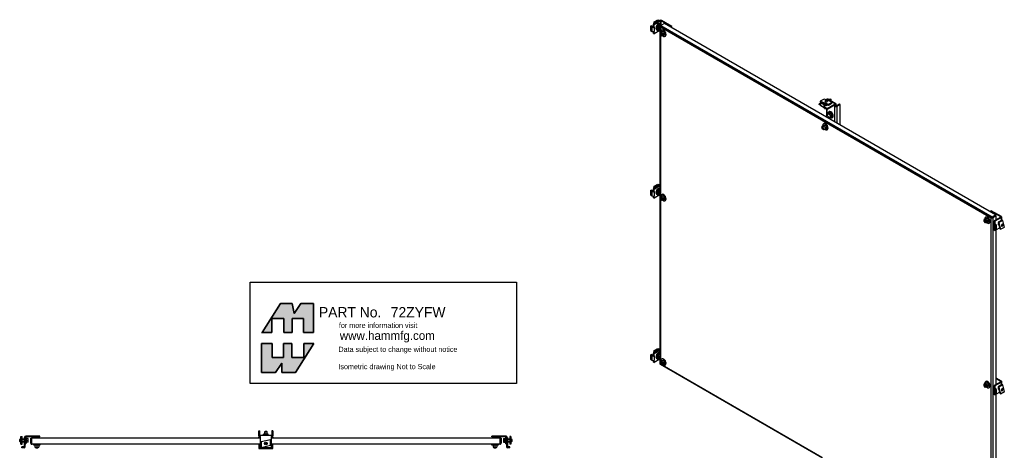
# Model space of a CAD drawing. Header units: inches. Extents: x -139 to 110, y -81 to 76.
# Tile 4 of 4: x -33 to 110, y 14 to 76. Entities that reach past the tile are written whole.
import ezdxf
from ezdxf.enums import TextEntityAlignment as Align
from ezdxf.lldxf.tags import DXFTag

# ---------------------------------------------------------------- set-up
doc = ezdxf.new("R2010")
doc.units = ezdxf.units.IN
doc.header["$MEASUREMENT"] = 0
for name, color, linetype in [('COM42544', 7, 'CONTINUOUS'), ('COM42997', 7, 'CONTINUOUS'), ('COM43339', 7, 'CONTINUOUS'), ('COM43340', 7, 'CONTINUOUS'), ('COM43342', 7, 'CONTINUOUS'), ('DEFAULT', 7, 'CONTINUOUS'), ('NTS166105', 7, 'CONTINUOUS'), ('NTS16640', 7, 'CONTINUOUS'), ('NTS16700', 7, 'CONTINUOUS'), ('SCC181305', 7, 'CONTINUOUS'), ('STD26094', 7, 'CONTINUOUS'), ('WAF25059', 7, 'CONTINUOUS'), ('WAL25163', 7, 'CONTINUOUS')]:
    doc.layers.add(name, color=color, linetype=linetype)
doc.styles.add('SEACAD_ARIAL_TTF', font='txt')
tags = doc.linetypes.add('HIDDEN2', pattern=[0.1875, 0.125, -0.0625]).pattern_tags.tags
tags[6:7] = [DXFTag(74, 4), DXFTag(75, 0), DXFTag(340, '0'), DXFTag(46, 0.0), DXFTag(50, 0.0), DXFTag(44, 0.0), DXFTag(45, 0.0)]
tags[4:5] = [DXFTag(74, 4), DXFTag(75, 0), DXFTag(340, '0'), DXFTag(46, 0.0), DXFTag(50, 0.0), DXFTag(44, 0.0), DXFTag(45, 0.0)]

# ---------------------------------------------------------------- blocks, each defined once
blk = doc.blocks.new('SEANNOT_GROUP')
at = {"layer": 'DEFAULT', "color": 1, "linetype": 'Continuous', "style": 'SEACAD_ARIAL_TTF'}
blk.add_text('72ZYFW', height=1.5, dxfattribs=at).set_placement((20.98, 34.82), align=Align.TOP_LEFT)

msp = doc.modelspace()

# ---------------------------------------------------------------- hatches: boundary and pattern name
at = {"layer": 'DEFAULT', "linetype": 'Continuous'}
for points in [[(6.73, 35.32), (5.04, 35.32), (2.37, 31.17), (3.8, 31.17), (3.8, 33.16), (5.51, 33.16), (5.51, 31.17), (6.71, 31.17), (6.71, 33.16), (8.36, 33.16), (8.36, 31.17), (9.79, 31.17), (9.79, 35.32), (7.97, 35.32), (7.03, 33.89)], [(5.47, 27.55), (3.82, 27.55), (3.82, 29.54), (2.3, 29.54), (2.3, 25.38), (4.31, 25.38), (5.21, 26.73), (5.21, 25.38), (7.22, 25.38), (9.84, 29.54), (8.4, 29.54), (8.4, 27.55), (6.67, 27.55), (6.67, 29.54), (5.47, 29.54)]]:
    msp.add_hatch(color=7, dxfattribs=at).paths.add_polyline_path(points)

# ---------------------------------------------------------------- linework, layer by layer
at = {"layer": 'COM42544', "color": 7, "linetype": 'Continuous'}
for p, q in [((58.56, 75.45), (58.65, 75.51)), ((58.87, 75.38), (58.65, 75.51)), ((58.96, 75.73), (59.89, 76.27)), ((58.96, 75.73), (59.05, 75.68)), ((58.96, 75.38), (58.96, 75.73)), ((59.05, 75.68), (59.98, 76.22)), ((59.05, 75.33), (59.05, 75.68)), ((59.98, 76.22), (59.98, 75.78)), ((61.52, 75.38), (60.06, 76.22)), ((60.06, 75.68), (60.06, 76.22)), ((61.61, 75.43), (60.15, 76.27)), ((58.78, 75.33), (58.56, 75.45)), ((58.56, 75.45), (58.56, 74.84)), ((58.56, 74.84), (58.78, 74.71)), ((58.78, 74.71), (58.78, 75.33)), ((58.96, 75.38), (59.05, 75.33)), ((58.96, 74.41), (58.96, 74.68)), ((58.96, 74.41), (59.05, 74.36)), ((59.05, 75.33), (59.05, 74.71)), ((59.91, 74.85), (59.05, 74.36)), ((59.05, 74.36), (59.05, 74.71)), ((61.52, 75.38), (61.61, 75.43)), ((61.52, 75.27), (61.52, 75.38)), ((61.61, 75.22), (61.61, 75.43)), ((58.56, 51.67), (58.65, 51.72)), ((58.78, 51.54), (58.56, 51.67)), ((58.56, 51.67), (58.56, 51.06)), ((58.87, 51.59), (58.65, 51.72)), ((58.78, 50.93), (58.78, 51.54)), ((58.96, 51.95), (59.89, 52.49)), ((58.96, 51.95), (59.05, 51.9)), ((58.96, 51.59), (58.96, 51.95)), ((58.96, 51.59), (59.05, 51.54)), ((59.05, 51.9), (59.91, 52.39)), ((59.05, 51.54), (59.05, 51.9)), ((59.05, 51.54), (59.05, 50.93)), ((58.56, 51.06), (58.78, 50.93)), ((58.96, 50.62), (58.96, 50.9)), ((58.96, 50.62), (59.05, 50.57)), ((59.91, 51.07), (59.05, 50.57)), ((59.05, 50.57), (59.05, 50.93)), ((107.72, 48.71), (107.81, 48.76)), ((107.72, 48.71), (107.72, 48.6)), ((109.18, 47.86), (107.72, 48.71)), ((109.27, 47.91), (107.81, 48.76)), ((109.18, 47.81), (108.25, 47.28)), ((108.25, 47.28), (108.25, 46.92)), ((108.34, 47.23), (108.25, 47.28)), ((109.27, 47.76), (108.34, 47.23)), ((108.34, 47.23), (108.34, 46.87)), ((109.18, 47.86), (109.18, 47.81)), ((109.27, 47.36), (109.27, 47.76)), ((109.32, 47.39), (109.32, 47.84)), ((108.19, 46.84), (108.19, 46.23)), ((108.34, 46.87), (108.25, 46.92)), ((108.47, 46.64), (108.25, 46.77)), ((108.25, 46.77), (108.25, 46.16)), ((108.25, 46.16), (108.25, 45.95)), ((108.25, 46.16), (108.47, 46.03)), ((108.34, 45.9), (108.25, 45.95)), ((108.34, 46.82), (108.34, 46.87)), ((108.56, 46.69), (108.34, 46.82)), ((108.34, 45.9), (109.01, 46.29)), ((108.34, 46.1), (108.34, 45.9)), ((108.47, 46.64), (108.56, 46.69)), ((108.47, 46.03), (108.47, 46.64)), ((108.47, 46.03), (108.56, 46.08)), ((108.56, 46.08), (108.56, 46.69)), ((58.96, 28.16), (59.89, 28.7)), ((59.05, 28.11), (59.91, 28.61)), ((58.56, 27.89), (58.65, 27.94)), ((58.78, 27.76), (58.56, 27.89)), ((58.56, 27.89), (58.56, 27.27)), ((58.56, 27.27), (58.78, 27.14)), ((58.87, 27.81), (58.65, 27.94)), ((58.78, 27.14), (58.78, 27.76)), ((58.96, 28.16), (59.05, 28.11)), ((58.96, 27.81), (58.96, 28.16)), ((58.96, 27.81), (59.05, 27.76)), ((58.96, 26.84), (58.96, 27.12)), ((59.05, 27.76), (59.05, 28.11)), ((59.05, 27.76), (59.05, 27.14)), ((59.91, 27.28), (59.05, 26.79)), ((59.05, 26.79), (59.05, 27.14)), ((58.96, 26.84), (59.05, 26.79)), ((109.27, 24.13), (108.53, 24.56)), ((109.18, 24.08), (108.53, 24.45)), ((108.19, 23.06), (108.19, 22.45)), ((109.18, 24.03), (108.25, 23.49)), ((108.25, 23.49), (108.25, 23.13)), ((108.34, 23.44), (108.25, 23.49)), ((108.34, 23.08), (108.25, 23.13)), ((108.47, 22.86), (108.25, 22.98)), ((108.25, 22.98), (108.25, 22.37)), ((109.27, 23.98), (108.34, 23.44)), ((108.34, 23.44), (108.34, 23.08)), ((108.34, 23.03), (108.34, 23.08)), ((108.56, 22.91), (108.34, 23.03)), ((108.47, 22.86), (108.56, 22.91)), ((108.47, 22.24), (108.47, 22.86)), ((108.56, 22.29), (108.56, 22.91)), ((109.18, 24.08), (109.18, 24.03)), ((109.27, 23.57), (109.27, 23.98)), ((109.32, 23.61), (109.32, 24.05)), ((108.25, 22.37), (108.25, 22.16)), ((108.25, 22.37), (108.47, 22.24)), ((108.34, 22.11), (108.25, 22.16)), ((108.34, 22.11), (109.01, 22.5)), ((108.34, 22.32), (108.34, 22.11)), ((108.47, 22.24), (108.56, 22.29)), ((-31.99, 14.66), (-31.99, 15.97)), ((-31.87, 14.66), (-31.87, 15.97)), ((-29.74, 16.16), (-31.81, 16.16)), ((-29.74, 16.03), (-31.81, 16.03)), ((-29.74, 16.03), (-29.74, 16.16)), ((35.59, 16.03), (35.59, 16.16)), ((37.65, 16.16), (35.59, 16.16)), ((37.65, 16.03), (35.59, 16.03)), ((37.71, 15.97), (37.71, 14.66)), ((37.84, 15.97), (37.84, 14.66)), ((-32.05, 14.6), (-32.37, 14.6)), ((-32.37, 14.47), (-32.37, 14.6)), ((-32.05, 14.47), (-32.37, 14.47)), ((-31.99, 14.66), (-31.87, 14.66)), ((37.84, 14.66), (37.71, 14.66)), ((38.21, 14.6), (37.9, 14.6)), ((38.21, 14.47), (37.9, 14.47)), ((38.21, 14.47), (38.21, 14.6))]:
    msp.add_line(p, q, dxfattribs=at)
for centre, radius, start, end in [((-31.81, 15.97), 0.185, 90, 180), ((-31.81, 15.97), 0.06, 90, 180), ((37.65, 15.97), 0.185, 0, 90), ((37.65, 15.97), 0.06, 0, 90), ((-32.05, 14.66), 0.185, 270, 0), ((-32.05, 14.66), 0.06, 270, 0), ((37.9, 14.66), 0.185, 180, 270), ((37.9, 14.66), 0.06, 180, 270)]:
    msp.add_arc(centre, radius, start, end, dxfattribs=at)
for centre, major_axis, start_param, end_param in [((60.02, 76.2), (0.185, 0), 0.785398, 2.356194), ((60.02, 76.2), (0.06, 0), 0.785398, 2.356194), ((58.92, 75.4), (-0.185, 0), 0.785398, 2.356194), ((58.92, 74.79), (0.185, 0), 3.926991, 5.497787), ((58.92, 75.4), (-0.06, 0), 0.785398, 2.356194), ((58.92, 51.62), (-0.185, 0), 0.785398, 2.356194), ((58.92, 51.62), (-0.06, 0), 0.785398, 2.356194), ((60.02, 52.41), (0.185, 0), -4.041602, -3.926991), ((58.92, 51), (0.185, 0), 3.926991, 5.497787), ((109.14, 47.84), (-0.06, 0), 2.356194, 3.926991), ((109.14, 47.84), (-0.185, 0), 2.356194, 3.926991), ((108.38, 46.84), (0.185, 0), 2.356194, 3.926991), ((108.38, 46.23), (0.185, 0), 3.141593, 3.926991), ((108.38, 46.84), (0.06, 0), 2.356194, 3.926991), ((108.96, 46.92), (0.109, 0.189), 1.585462, 3.600285), ((108.87, 46.97), (-0.109, -0.189), 0.415952, 0.5411), ((60.02, 28.63), (0.185, 0), -4.041602, -3.926991), ((58.92, 27.83), (-0.185, 0), 0.785398, 2.356194), ((58.92, 27.22), (0.185, 0), 3.926991, 5.497787), ((58.92, 27.83), (-0.06, 0), 0.785398, 2.356194), ((108.38, 23.06), (0.185, 0), 2.356194, 3.926991), ((108.38, 23.06), (0.06, 0), 2.356194, 3.926991), ((108.96, 23.14), (0.109, 0.189), 1.585462, 3.600285), ((108.87, 23.19), (-0.109, -0.189), 0.415952, 0.5411), ((109.14, 24.05), (-0.06, 0), 2.356194, 3.926991), ((109.14, 24.05), (-0.185, 0), 2.356194, 3.926991), ((108.38, 22.45), (0.185, 0), 3.141593, 3.926991)]:
    msp.add_ellipse(centre, major_axis=major_axis, ratio=0.57735, start_param=start_param, end_param=end_param, dxfattribs=at)
at = {"layer": 'COM42997', "color": 7, "linetype": 'Continuous'}
for p, q in [((59.96, 75.5), (60.05, 75.56)), ((60.54, 75.84), (60.05, 75.56)), ((60.05, 75.56), (107.95, 47.9)), ((108.44, 48.18), (60.54, 75.84)), ((59.91, 75.43), (59.91, 26.64)), ((59.94, 75.42), (59.91, 75.41)), ((59.96, 75.31), (59.96, 75.3)), ((59.96, 75.3), (59.96, 75.31)), ((59.96, 75.3), (59.96, 74.54)), ((107.78, 47.69), (59.96, 75.3)), ((59.96, 75.3), (59.96, 75.3)), ((59.96, 75.3), (59.96, 75.3)), ((59.96, 75.3), (59.96, 75.3)), ((59.96, 74.28), (59.96, 50.75)), ((59.96, 50.5), (59.96, 26.97)), ((107.78, 47.69), (107.9, 47.76)), ((107.83, 47.72), (107.78, 47.7)), ((107.78, -0.99), (107.78, 47.69)), ((107.78, 47.69), (107.78, 47.69)), ((107.78, 47.7), (107.78, 47.69)), ((107.78, 47.7), (107.78, 47.7)), ((107.78, 47.69), (107.78, 47.69)), ((107.9, 47.76), (107.85, 47.77)), ((107.9, 47.76), (107.86, 47.74)), ((107.9, 47.76), (107.88, 47.71)), ((107.95, 47.79), (107.9, 47.76)), ((107.9, 47.76), (107.95, 47.79)), ((107.95, 47.9), (108.44, 48.18)), ((107.95, 47.79), (108.44, 48.08)), ((108.44, 48.08), (107.95, 47.79)), ((107.95, 47.79), (107.95, 47.79)), ((107.95, 47.79), (107.95, 47.79)), ((107.95, 47.79), (107.95, 47.79)), ((107.95, 47.79), (107.95, 47.79)), ((108.53, 48.03), (108.04, 47.74)), ((108.04, 47.74), (108.04, -1.04)), ((108.44, 48.18), (108.44, 48.08)), ((108.53, 48.03), (108.44, 48.08)), ((108.53, 47.44), (108.53, 48.03)), ((108.53, 23.65), (108.53, 46.01)), ((59.96, 26.71), (59.96, 26.62)), ((59.96, 26.62), (60.1, 26.54)), ((59.96, 26.62), (59.96, 26.62)), ((59.96, 26.62), (59.96, 26.62)), ((59.96, 26.62), (59.96, 26.62)), ((59.96, 26.62), (59.96, 26.62)), ((59.96, 26.56), (83.39, 13.02)), ((60.2, 26.48), (83.33, 13.12)), ((108.53, -0.13), (108.53, 22.23)), ((-31.08, 15.85), (-30.95, 15.85)), ((-31.08, 15.16), (-31.08, 15.85)), ((2.11, 15.85), (-30.95, 15.85)), ((-30.95, 15.16), (-30.95, 15.85)), ((-30.95, 15.85), (-30.95, 15.16)), ((36.8, 15.85), (3.74, 15.85)), ((36.8, 15.16), (36.8, 15.85)), ((36.92, 15.85), (36.8, 15.85)), ((36.8, 15.85), (36.8, 15.16)), ((36.92, 15.85), (36.92, 15.16)), ((-30.95, 15.08), (-31, 15.01)), ((-30.95, 15.16), (-30.95, 15.16)), ((-30.95, 15.16), (-30.95, 15.08)), ((-30.95, 15.16), (-30.95, 15.01)), ((2.11, 14.97), (-30.89, 14.97)), ((-30.89, 14.97), (-30.89, 14.97)), ((-30.89, 14.97), (-30.89, 14.97)), ((-30.89, 14.97), (-30.89, 14.97)), ((36.74, 14.97), (3.74, 14.97)), ((36.74, 14.97), (36.74, 14.97)), ((36.74, 14.97), (36.74, 14.97)), ((36.8, 15.16), (36.8, 15.16)), ((36.8, 15.16), (36.8, 15.01)), ((36.8, 15.08), (36.8, 15.16)), ((36.8, 15.08), (36.85, 15.01))]:
    msp.add_line(p, q, dxfattribs=at)
for centre, radius, start, end in [((60.12, 75.45), 0.221, 189.9499, 221.3468), ((60.28, 75.41), 0.334, 176.5025, 198.7176), ((108.07, 47.51), 0.345, 130.8459, 148.1547), ((107.77, 48.04), 0.345, 271.8453, 289.1541), ((-30.89, 15.16), 0.185, 180, 233.8607), ((-30.89, 15.16), 0.185, 233.8607, 269.879), ((-30.89, 15.16), 0.06, 180, 182.9357), ((-30.89, 15.16), 0.185, 269.9411, 270), ((36.74, 15.16), 0.185, 270.121, 306.1393), ((36.74, 15.16), 0.185, 270, 270.0589), ((36.74, 15.16), 0.06, 357.0643, 0), ((36.74, 15.16), 0.185, 306.1393, 0)]:
    msp.add_arc(centre, radius, start, end, dxfattribs=at)
for centre, major_axis, start_param, end_param in [((60.09, 75.43), (0.185, 0), 2.356194, 3.296241), ((60.05, 75.4), (0.092, 0.16), 0.785398, 1.725444), ((107.95, 47.75), (0.092, 0.16), 0.785398, 1.725444), ((107.91, 47.82), (0.185, 0), 4.557741, 5.497787), ((60.09, 26.64), (0.185, 0), 3.141593, 3.296241), ((60.05, 26.72), (0.093, 0.16), 2.986945, 3.141593)]:
    msp.add_ellipse(centre, major_axis=major_axis, ratio=0.57735, start_param=start_param, end_param=end_param, dxfattribs=at)
for points in [[(59.91, 26.63), (59.91, 26.62), (59.92, 26.62), (59.93, 26.62), (59.93, 26.62), (59.95, 26.62), (59.95, 26.62), (59.96, 26.62)], [(59.94, 26.57), (59.94, 26.57), (59.94, 26.58), (59.95, 26.59), (59.95, 26.6), (59.95, 26.61), (59.96, 26.61), (59.96, 26.62)], [(-30.95, 15.01), (-30.94, 15), (-30.93, 14.99), (-30.92, 14.98), (-30.91, 14.98), (-30.9, 14.97), (-30.9, 14.97), (-30.89, 14.97)], [(36.8, 15.01), (36.79, 15), (36.78, 14.99), (36.76, 14.98), (36.76, 14.98), (36.75, 14.97), (36.74, 14.97), (36.74, 14.97)]]:
    msp.add_open_spline(points, degree=3, knots=[0, 0, 0, 0, 0.5, 0.5, 0.75, 0.75, 1, 1, 1, 1], dxfattribs=at)
at = {"layer": 'COM43339', "color": 7, "linetype": 'Continuous'}
for p, q in [((1.92, 15.85), (1.92, 16.03)), ((1.92, 16.03), (2.11, 16.03)), ((1.92, 15.85), (1.92, 15.85)), ((3.74, 16.03), (3.92, 16.03)), ((3.92, 16.03), (3.92, 15.85)), ((3.92, 15.85), (3.92, 15.85)), ((1.92, 14.97), (1.92, 14.35)), ((1.92, 14.35), (2.55, 14.35)), ((3.3, 14.35), (3.92, 14.35)), ((3.92, 14.35), (3.92, 14.97))]:
    msp.add_line(p, q, dxfattribs=at)
at = {"layer": 'COM43340', "color": 7, "linetype": 'Continuous'}
for p, q in [((83.14, 64.33), (82.93, 64.21)), ((82.93, 64.11), (82.93, 64.21)), ((83.14, 64.09), (82.93, 64.21)), ((83.15, 63.98), (82.93, 64.11)), ((83.14, 64.38), (83.23, 64.43)), ((83.67, 64.07), (83.14, 64.38)), ((83.14, 64.38), (83.14, 64.02)), ((83.76, 64.13), (83.23, 64.43)), ((83.67, 64.07), (83.76, 64.13)), ((83.67, 63.72), (83.67, 64.07)), ((83.76, 63.77), (83.76, 64.13)), ((84.09, 64.88), (83.94, 64.79)), ((84.08, 63.54), (85.24, 64.22)), ((84.08, 63.44), (85.24, 64.11)), ((84.71, 64.52), (84.09, 64.88)), ((85.33, 64.22), (84.19, 64.89)), ((85.24, 64.22), (84.81, 64.47)), ((85.24, 64.11), (85.28, 64.09)), ((85.28, 63.91), (85.28, 64.09)), ((85.37, 63.91), (85.37, 64.14)), ((83.14, 64.02), (83.67, 63.72)), ((83.18, 63.94), (83.71, 63.63)), ((83.8, 63.74), (83.76, 63.77)), ((83.8, 63.74), (83.77, 63.72)), ((83.77, 63.62), (83.77, 63.72)), ((84.08, 63.54), (83.77, 63.72)), ((84.08, 63.44), (83.77, 63.62)), ((83.8, 63.74), (83.8, 63.74)), ((83.8, 63.74), (83.8, 63.74)), ((84.08, 63.44), (84.08, 63.54)), ((2.11, 16.28), (3.74, 16.28)), ((2.11, 16.1), (2.11, 16.28)), ((2.11, 16.1), (2.11, 14.46)), ((3.74, 16.28), (3.74, 16.1)), ((3.74, 14.46), (3.74, 16.1)), ((2.55, 14.46), (2.11, 14.46)), ((2.55, 14.5), (2.55, 14.5)), ((2.55, 14.5), (2.55, 14.46)), ((2.55, 14.5), (2.55, 14.44)), ((3.3, 14.44), (2.55, 14.44)), ((2.55, 14.32), (2.55, 14.44)), ((3.3, 14.32), (2.55, 14.32)), ((3.3, 14.5), (3.3, 14.46)), ((3.3, 14.5), (3.3, 14.5)), ((3.3, 14.44), (3.3, 14.5)), ((3.74, 14.46), (3.3, 14.46)), ((3.3, 14.32), (3.3, 14.44))]:
    msp.add_line(p, q, dxfattribs=at)
for centre, major_axis, start_param, end_param in [((83.95, 64.13), (0.218, 0), 2.6024, 3.052999), ((83.95, 64.13), (0.218, 0), 3.677234, 5.952712), ((84.09, 64.73), (-0.092, -0.16), 3.141593, 3.926991), ((83.95, 64.03), (0.219, 0), 0.416458, 0.53851), ((85.24, 64.06), (-0.092, -0.16), 2.356194, 3.926991), ((85.24, 64.06), (-0.03, -0.052), 2.356194, 3.926991), ((83.27, 64.1), (0.092, 0.16), 2.356194, 3.141593), ((83.8, 63.79), (0.092, 0.16), 2.356194, 3.681721), ((83.8, 63.79), (0.03, 0.052), 2.356194, 3.926991)]:
    msp.add_ellipse(centre, major_axis=major_axis, ratio=0.57735, start_param=start_param, end_param=end_param, dxfattribs=at)
at = {"layer": 'COM43342', "color": 7, "linetype": 'Continuous'}
for p, q in [((84.3, 64.82), (84.53, 64.95)), ((84.39, 64.77), (84.62, 64.9)), ((84.53, 64.95), (84.62, 64.9)), ((84.62, 64.9), (84.62, 64.64)), ((85.86, 64.19), (85.37, 63.91)), ((85.95, 64.14), (85.46, 63.86)), ((85.95, 64.14), (85.86, 64.19)), ((85.95, 61.17), (85.95, 64.14)), ((83.99, 63.49), (83.99, 62.3)), ((84.04, 63.46), (84.04, 62.26)), ((85.2, 63.86), (85, 63.97)), ((85.29, 63.91), (85.09, 64.02)), ((85.2, 61.6), (85.2, 63.86)), ((85.46, 63.86), (85.46, 61.45)), ((1.92, 16.22), (1.92, 16.91)), ((1.92, 16.91), (2.05, 16.91)), ((2.05, 16.22), (2.05, 16.91)), ((2.11, 16.16), (2.11, 16.16)), ((2.11, 16.03), (2.11, 16.03)), ((3.74, 16.16), (3.74, 16.16)), ((3.74, 16.03), (3.74, 16.03)), ((3.8, 16.91), (3.8, 16.22)), ((3.92, 16.91), (3.8, 16.91)), ((3.92, 16.91), (3.92, 16.22))]:
    msp.add_line(p, q, dxfattribs=at)
for centre, radius, start, end in [((2.11, 16.22), 0.185, 180, 270), ((2.11, 16.22), 0.06, 180, 270), ((3.74, 16.22), 0.06, 270, 0), ((3.74, 16.22), 0.185, 270, 0)]:
    msp.add_arc(centre, radius, start, end, dxfattribs=at)
for major_axis in [(0.185, 0), (0.06, 0)]:
    msp.add_ellipse((85.33, 63.93), major_axis=major_axis, ratio=0.57735, start_param=3.926991, end_param=5.497787, dxfattribs=at)
at = {"layer": 'DEFAULT', "color": 7, "linetype": 'Continuous'}
for p, q in [((0.66, 38.42), (39.15, 38.42)), ((0.66, 23.76), (0.66, 38.42)), ((39.15, 38.42), (39.15, 23.76)), ((5.04, 35.32), (2.34, 31.12)), ((6.73, 35.32), (5.04, 35.32)), ((7.03, 33.89), (6.73, 35.32)), ((7.97, 35.32), (7.03, 33.89)), ((9.79, 35.32), (7.97, 35.32)), ((9.79, 31.17), (9.79, 35.32)), ((3.8, 33.16), (5.51, 33.16)), ((3.8, 31.17), (3.8, 33.16)), ((5.51, 33.16), (5.51, 31.17)), ((6.71, 33.16), (8.36, 33.16)), ((6.71, 31.17), (6.71, 33.16)), ((8.36, 33.16), (8.36, 31.17)), ((2.3, 31.17), (3.8, 31.17)), ((5.51, 31.17), (6.71, 31.17)), ((8.36, 31.17), (9.79, 31.17)), ((2.3, 29.54), (3.82, 29.54)), ((2.3, 25.38), (2.3, 29.54)), ((3.82, 29.54), (3.82, 27.55)), ((5.47, 29.54), (6.67, 29.54)), ((5.47, 27.55), (5.47, 29.54)), ((6.67, 29.54), (6.67, 27.55)), ((9.84, 29.54), (7.22, 25.38)), ((8.4, 29.54), (9.84, 29.54)), ((8.4, 27.55), (8.4, 29.54)), ((3.82, 27.55), (5.47, 27.55)), ((6.67, 27.55), (8.4, 27.55)), ((5.21, 26.73), (4.31, 25.38)), ((5.21, 25.38), (5.21, 26.73)), ((4.31, 25.38), (2.3, 25.38)), ((7.22, 25.38), (5.21, 25.38)), ((39.15, 23.76), (0.66, 23.76))]:
    msp.add_line(p, q, dxfattribs=at)
for points in [[(6.73, 35.32), (7.03, 33.89), (7.97, 35.32), (9.79, 35.32), (9.79, 31.17), (8.36, 31.17), (8.36, 33.16), (6.71, 33.16), (6.71, 31.17), (5.51, 31.17), (5.51, 33.16), (3.8, 33.16), (3.8, 31.17), (2.37, 31.17), (5.04, 35.32), (6.73, 35.32)], [(6.73, 35.32), (7.03, 33.89), (7.97, 35.32), (9.79, 35.32), (9.79, 31.17), (8.36, 31.17), (8.36, 33.16), (6.71, 33.16), (6.71, 31.17), (5.51, 31.17), (5.51, 33.16), (3.8, 33.16), (3.8, 31.17), (2.37, 31.17), (5.04, 35.32), (6.73, 35.32)], [(6.73, 35.32), (7.03, 33.89), (7.97, 35.32), (9.79, 35.32), (9.79, 31.17), (8.36, 31.17), (8.36, 33.16), (6.71, 33.16), (6.71, 31.17), (5.51, 31.17), (5.51, 33.16), (3.8, 33.16), (3.8, 31.17), (2.37, 31.17), (5.04, 35.32), (6.73, 35.32)], [(6.73, 35.32), (7.03, 33.89), (7.97, 35.32), (9.79, 35.32), (9.79, 31.17), (8.36, 31.17), (8.36, 33.16), (6.71, 33.16), (6.71, 31.17), (5.51, 31.17), (5.51, 33.16), (3.8, 33.16), (3.8, 31.17), (2.37, 31.17), (5.04, 35.32), (6.73, 35.32)], [(6.73, 35.32), (7.03, 33.89), (7.97, 35.32), (9.79, 35.32), (9.79, 31.17), (8.36, 31.17), (8.36, 33.16), (6.71, 33.16), (6.71, 31.17), (5.51, 31.17), (5.51, 33.16), (3.8, 33.16), (3.8, 31.17), (2.37, 31.17), (5.04, 35.32), (6.73, 35.32)], [(5.47, 27.55), (3.82, 27.55), (3.82, 29.54), (2.3, 29.54), (2.3, 25.38), (4.31, 25.38), (5.21, 26.73), (5.21, 25.38), (7.22, 25.38), (9.84, 29.54), (8.4, 29.54), (8.4, 27.55), (6.67, 27.55), (6.67, 29.54), (5.47, 29.54), (5.47, 27.55)], [(5.47, 27.55), (3.82, 27.55), (3.82, 29.54), (2.3, 29.54), (2.3, 25.38), (4.31, 25.38), (5.21, 26.73), (5.21, 25.38), (7.22, 25.38), (9.84, 29.54), (8.4, 29.54), (8.4, 27.55), (6.67, 27.55), (6.67, 29.54), (5.47, 29.54), (5.47, 27.55)], [(5.47, 27.55), (3.82, 27.55), (3.82, 29.54), (2.3, 29.54), (2.3, 25.38), (4.31, 25.38), (5.21, 26.73), (5.21, 25.38), (7.22, 25.38), (9.84, 29.54), (8.4, 29.54), (8.4, 27.55), (6.67, 27.55), (6.67, 29.54), (5.47, 29.54), (5.47, 27.55)], [(5.47, 27.55), (3.82, 27.55), (3.82, 29.54), (2.3, 29.54), (2.3, 25.38), (4.31, 25.38), (5.21, 26.73), (5.21, 25.38), (7.22, 25.38), (9.84, 29.54), (8.4, 29.54), (8.4, 27.55), (6.67, 27.55), (6.67, 29.54), (5.47, 29.54), (5.47, 27.55)], [(5.47, 27.55), (3.82, 27.55), (3.82, 29.54), (2.3, 29.54), (2.3, 25.38), (4.31, 25.38), (5.21, 26.73), (5.21, 25.38), (7.22, 25.38), (9.84, 29.54), (8.4, 29.54), (8.4, 27.55), (6.67, 27.55), (6.67, 29.54), (5.47, 29.54), (5.47, 27.55)]]:
    msp.add_lwpolyline(points, dxfattribs=at)
for points in [[(6.73, 35.32), (5.04, 35.32), (2.37, 31.17), (3.8, 31.17), (3.8, 33.16), (5.51, 33.16), (5.51, 31.17), (6.71, 31.17), (6.71, 33.16), (8.36, 33.16), (8.36, 31.17), (9.79, 31.17), (9.79, 35.32), (7.97, 35.32), (7.03, 33.89), (6.73, 35.32)], [(5.47, 27.55), (5.47, 29.54), (6.67, 29.54), (6.67, 27.55), (8.4, 27.55), (8.4, 29.54), (9.84, 29.54), (7.22, 25.38), (5.21, 25.38), (5.21, 26.73), (4.31, 25.38), (2.3, 25.38), (2.3, 29.54), (3.82, 29.54), (3.82, 27.55), (5.47, 27.55)]]:
    msp.add_lwpolyline(points, close=True, dxfattribs=at)
at = {"layer": 'NTS166105', "color": 7, "linetype": 'Continuous'}
for p, q in [((60.18, 74.67), (59.96, 74.54)), ((59.96, 74.54), (60.15, 74.56)), ((59.96, 74.28), (59.96, 74.54)), ((60.15, 74.04), (59.96, 74.28)), ((60.38, 74.69), (60.15, 74.56)), ((60.15, 74.56), (60.35, 74.31)), ((60.35, 74.06), (60.15, 74.04)), ((60.18, 74.67), (60.38, 74.69)), ((60.57, 74.44), (60.35, 74.31)), ((60.35, 74.31), (60.35, 74.06)), ((60.57, 74.19), (60.35, 74.06)), ((60.38, 74.69), (60.57, 74.44)), ((60.57, 74.44), (60.57, 74.19)), ((83.61, 61.14), (83.38, 61.01)), ((83.38, 61.01), (83.58, 61.02)), ((83.38, 60.87), (83.38, 61.01)), ((83.57, 60.51), (83.55, 60.54)), ((83.77, 60.53), (83.57, 60.51)), ((83.8, 61.15), (83.58, 61.02)), ((83.58, 61.02), (83.77, 60.78)), ((83.61, 61.14), (83.8, 61.15)), ((84, 60.91), (83.77, 60.78)), ((83.77, 60.78), (83.77, 60.53)), ((84, 60.66), (83.77, 60.53)), ((83.8, 61.15), (84, 60.91)), ((84, 60.91), (84, 60.66)), ((60.18, 50.88), (59.96, 50.75)), ((59.96, 50.75), (60.15, 50.77)), ((59.96, 50.5), (59.96, 50.75)), ((60.15, 50.26), (59.96, 50.5)), ((60.38, 50.9), (60.15, 50.77)), ((60.15, 50.77), (60.35, 50.53)), ((60.35, 50.28), (60.15, 50.26)), ((60.18, 50.88), (60.38, 50.9)), ((60.57, 50.66), (60.35, 50.53)), ((60.35, 50.53), (60.35, 50.28)), ((60.57, 50.41), (60.35, 50.28)), ((60.38, 50.9), (60.57, 50.66)), ((60.57, 50.66), (60.57, 50.41)), ((107.03, 47.62), (106.8, 47.49)), ((106.8, 47.49), (107, 47.51)), ((106.8, 47.24), (106.8, 47.49)), ((107, 46.99), (106.8, 47.24)), ((107.23, 47.64), (107, 47.51)), ((107, 47.51), (107.19, 47.27)), ((107.19, 47.01), (107, 46.99)), ((107.03, 47.62), (107.23, 47.64)), ((107.42, 47.4), (107.19, 47.27)), ((107.19, 47.27), (107.19, 47.01)), ((107.42, 47.14), (107.19, 47.01)), ((107.23, 47.64), (107.42, 47.4)), ((107.42, 47.4), (107.42, 47.14)), ((60.18, 27.1), (59.96, 26.97)), ((60.38, 27.12), (60.15, 26.99)), ((60.18, 27.1), (60.38, 27.12)), ((60.38, 27.12), (60.57, 26.87)), ((59.96, 26.97), (60.15, 26.99)), ((59.96, 26.72), (59.96, 26.97)), ((60.15, 26.47), (59.96, 26.72)), ((60.15, 26.99), (60.35, 26.74)), ((60.35, 26.49), (60.15, 26.47)), ((60.57, 26.87), (60.35, 26.74)), ((60.35, 26.74), (60.35, 26.49)), ((60.57, 26.62), (60.35, 26.49)), ((60.57, 26.87), (60.57, 26.62)), ((107.03, 23.84), (106.8, 23.71)), ((106.8, 23.71), (107, 23.72)), ((106.8, 23.45), (106.8, 23.71)), ((107, 23.21), (106.8, 23.45)), ((107.23, 23.85), (107, 23.72)), ((107, 23.72), (107.19, 23.48)), ((107.19, 23.23), (107, 23.21)), ((107.03, 23.84), (107.23, 23.85)), ((107.42, 23.61), (107.19, 23.48)), ((107.19, 23.48), (107.19, 23.23)), ((107.42, 23.36), (107.19, 23.23)), ((107.23, 23.85), (107.42, 23.61)), ((107.42, 23.61), (107.42, 23.36)), ((-30.48, 14.88), (-30.48, 14.56)), ((-30.48, 14.56), (-30.2, 14.56)), ((-30.2, 14.88), (-30.2, 14.56)), ((-30.2, 14.56), (-29.93, 14.56)), ((-29.93, 14.88), (-29.93, 14.56)), ((35.77, 14.88), (35.77, 14.56)), ((35.77, 14.56), (36.05, 14.56)), ((36.05, 14.88), (36.05, 14.56)), ((36.05, 14.56), (36.32, 14.56)), ((36.32, 14.88), (36.32, 14.56))]:
    msp.add_line(p, q, dxfattribs=at)
at = {"layer": 'NTS16640', "color": 7, "linetype": 'Continuous'}
for p, q in [((3.24, 16.43), (2.6, 16.43)), ((2.6, 16.28), (2.6, 16.43)), ((3.24, 16.28), (3.24, 16.43))]:
    msp.add_line(p, q, dxfattribs=at)
at = {"layer": 'NTS16700', "color": 7, "linetype": 'Continuous'}
for p, q in [((58.93, 75.37), (58.96, 75.5)), ((59.01, 75.76), (59.07, 76.09)), ((59.07, 76.09), (59.61, 76.4)), ((59.07, 76.09), (59.17, 76.03)), ((59.14, 75.84), (59.17, 76.03)), ((59.17, 76.03), (59.72, 76.34)), ((59.19, 75.96), (59.65, 76.23)), ((59.19, 75.95), (59.66, 76.22)), ((59.2, 76.02), (59.19, 75.95)), ((59.68, 76.29), (59.2, 76.02)), ((59.61, 76.4), (59.72, 76.34)), ((59.65, 76.23), (59.66, 76.28)), ((59.65, 76.23), (59.66, 76.22)), ((59.66, 76.22), (59.68, 76.29)), ((59.72, 76.34), (59.68, 76.15)), ((83.63, 64.9), (83.09, 64.59)), ((83.09, 64.59), (84.26, 64.17)), ((83.09, 64.59), (83.09, 64.47)), ((83.09, 64.47), (83.21, 64.42)), ((83.29, 64.39), (84.26, 64.05)), ((84.81, 64.49), (83.63, 64.9)), ((84.26, 64.17), (84.81, 64.49)), ((84.26, 64.05), (84.81, 64.37)), ((84.26, 64.17), (84.26, 64.05)), ((84.81, 64.49), (84.81, 64.37)), ((58.93, 51.58), (58.96, 51.72)), ((59.01, 51.98), (59.07, 52.3)), ((59.07, 52.3), (59.61, 52.62)), ((59.07, 52.3), (59.17, 52.24)), ((59.14, 52.05), (59.17, 52.24)), ((59.17, 52.24), (59.72, 52.56)), ((59.19, 52.18), (59.65, 52.44)), ((59.19, 52.16), (59.66, 52.43)), ((59.2, 52.24), (59.19, 52.16)), ((59.68, 52.51), (59.2, 52.24)), ((59.61, 52.62), (59.72, 52.56)), ((59.65, 52.44), (59.66, 52.5)), ((59.65, 52.44), (59.66, 52.43)), ((59.66, 52.43), (59.68, 52.51)), ((59.72, 52.56), (59.68, 52.37)), ((109.36, 47.41), (108.82, 47.1)), ((108.82, 47.1), (109.05, 46.14)), ((108.92, 47.04), (108.82, 47.1)), ((109.47, 47.35), (108.92, 47.04)), ((108.92, 47.04), (109.15, 46.08)), ((109.47, 47.35), (109.36, 47.41)), ((109.7, 46.39), (109.47, 47.35)), ((109.15, 46.08), (109.05, 46.14)), ((109.15, 46.08), (109.7, 46.39)), ((59.01, 28.19), (59.07, 28.52)), ((59.07, 28.52), (59.61, 28.83)), ((59.07, 28.52), (59.17, 28.46)), ((59.17, 28.46), (59.72, 28.77)), ((59.19, 28.4), (59.65, 28.66)), ((59.19, 28.38), (59.66, 28.65)), ((59.68, 28.72), (59.2, 28.45)), ((59.61, 28.83), (59.72, 28.77)), ((59.65, 28.66), (59.66, 28.71)), ((59.65, 28.66), (59.66, 28.65)), ((59.66, 28.65), (59.68, 28.72)), ((59.72, 28.77), (59.68, 28.58)), ((58.93, 27.8), (58.96, 27.93)), ((59.14, 28.27), (59.17, 28.46)), ((59.2, 28.45), (59.19, 28.38)), ((109.36, 23.63), (108.82, 23.31)), ((108.82, 23.31), (109.05, 22.35)), ((108.92, 23.25), (108.82, 23.31)), ((109.47, 23.57), (108.92, 23.25)), ((108.92, 23.25), (109.15, 22.29)), ((109.47, 23.57), (109.36, 23.63)), ((109.7, 22.61), (109.47, 23.57)), ((109.15, 22.29), (109.05, 22.35)), ((109.15, 22.29), (109.7, 22.61)), ((-32.49, 15.31), (-32.49, 16.08)), ((-32.49, 16.08), (-32.34, 16.08)), ((-32.34, 15.31), (-32.34, 16.08)), ((38.19, 16.08), (38.19, 15.76)), ((38.34, 16.08), (38.19, 16.08)), ((38.19, 15.76), (38.19, 14.99)), ((38.34, 15.76), (38.19, 15.76)), ((38.34, 16.08), (38.34, 15.76)), ((38.34, 15.76), (38.34, 14.99)), ((-32.49, 14.99), (-32.49, 15.31)), ((-32.49, 15.31), (-32.34, 15.31)), ((-32.49, 14.99), (-32.34, 14.99)), ((-32.34, 14.99), (-32.34, 15.31)), ((3.59, 15.63), (2.25, 15.31)), ((2.25, 15.31), (2.25, 14.53)), ((2.25, 14.53), (3.59, 14.86)), ((3.59, 14.86), (3.59, 15.63)), ((38.34, 14.99), (38.19, 14.99))]:
    msp.add_line(p, q, dxfattribs=at)
at = {"layer": 'SCC181305', "color": 7, "linetype": 'Continuous'}
for p, q in [((59.61, 75.32), (59.8, 75.56)), ((59.8, 75.56), (60, 75.54)), ((59.93, 75.48), (59.8, 75.56)), ((60.01, 75.53), (60, 75.54)), ((59.61, 75.06), (59.61, 75.32)), ((59.77, 75.22), (59.61, 75.32)), ((59.77, 74.96), (59.61, 75.06)), ((59.77, 75.22), (59.91, 75.39)), ((59.77, 74.96), (59.77, 75.22)), ((59.91, 74.95), (59.77, 74.96)), ((83.76, 64.23), (83.76, 64.07)), ((83.86, 64.74), (83.82, 64.72)), ((84.08, 64.72), (84.04, 64.74)), ((84.14, 64.07), (84.14, 64.1)), ((83.68, 63.65), (83.72, 63.55)), ((83.72, 63.55), (83.72, 63.62)), ((83.72, 63.55), (83.95, 63.52)), ((84.1, 62.64), (84.21, 62.8)), ((84.21, 62.8), (84.37, 62.89)), ((84.21, 62.8), (84.43, 62.67)), ((84.37, 62.89), (84.6, 62.76)), ((84.43, 62.67), (84.6, 62.76)), ((84.43, 62.67), (84.55, 62.38)), ((84.6, 62.76), (84.71, 62.48)), ((84.21, 62.35), (84.1, 62.64)), ((84.43, 62.22), (84.21, 62.35)), ((84.55, 62.38), (84.43, 62.22)), ((84.43, 62.22), (84.6, 62.32)), ((84.55, 62.38), (84.71, 62.48)), ((84.71, 62.48), (84.6, 62.32)), ((59.61, 51.53), (59.8, 51.77)), ((59.61, 51.27), (59.61, 51.53)), ((59.77, 51.44), (59.61, 51.53)), ((59.77, 51.18), (59.61, 51.27)), ((59.77, 51.44), (59.91, 51.6)), ((59.77, 51.18), (59.77, 51.44)), ((59.8, 51.77), (59.91, 51.76)), ((59.91, 51.71), (59.8, 51.77)), ((59.91, 51.17), (59.77, 51.18)), ((108.81, 46.79), (108.9, 46.73)), ((109.4, 46.51), (109.44, 46.54)), ((109.53, 46.69), (109.53, 46.74)), ((59.61, 27.75), (59.8, 27.99)), ((59.61, 27.49), (59.61, 27.75)), ((59.77, 27.65), (59.61, 27.75)), ((59.77, 27.39), (59.61, 27.49)), ((59.77, 27.65), (59.91, 27.82)), ((59.77, 27.39), (59.77, 27.65)), ((59.91, 27.38), (59.77, 27.39)), ((59.8, 27.99), (59.91, 27.98)), ((59.91, 27.93), (59.8, 27.99)), ((108.81, 23.01), (108.9, 22.95)), ((109.53, 22.91), (109.53, 22.96)), ((109.4, 22.73), (109.44, 22.75)), ((-32.62, 15.72), (-32.68, 15.66)), ((-32.68, 15.66), (-32.68, 15.41)), ((-32.62, 15.72), (-32.62, 15.35)), ((-32.49, 15.72), (-32.62, 15.72)), ((-31.99, 15.72), (-32.34, 15.72)), ((-31.44, 15.81), (-31.68, 15.81)), ((-31.44, 15.81), (-31.68, 15.81)), ((-31.44, 15.53), (-31.44, 15.81)), ((-31.44, 15.81), (-31.44, 15.81)), ((2.8, 16.84), (2.74, 16.78)), ((3.11, 16.78), (2.74, 16.78)), ((2.74, 16.78), (2.74, 16.43)), ((3.05, 16.84), (2.8, 16.84)), ((3.11, 16.78), (3.05, 16.84)), ((3.11, 16.43), (3.11, 16.78)), ((37.29, 15.81), (37.52, 15.81)), ((37.29, 15.81), (37.29, 15.53)), ((38.19, 15.72), (37.84, 15.72)), ((38.46, 15.72), (38.34, 15.72)), ((38.46, 15.35), (38.46, 15.72)), ((38.52, 15.66), (38.46, 15.72)), ((38.52, 15.41), (38.52, 15.66)), ((-32.68, 15.41), (-32.62, 15.35)), ((-32.62, 15.35), (-32.49, 15.35)), ((-32.34, 15.35), (-31.99, 15.35)), ((-31.68, 15.53), (-31.68, 15.54)), ((-31.68, 15.53), (-31.68, 15.53)), ((-31.44, 15.53), (-31.68, 15.53)), ((-31.44, 15.26), (-31.68, 15.26)), ((-31.44, 15.26), (-31.68, 15.26)), ((-31.44, 15.26), (-31.44, 15.53)), ((-31.44, 15.26), (-31.44, 15.26)), ((37.29, 15.53), (37.29, 15.26)), ((37.29, 15.53), (37.52, 15.53)), ((37.29, 15.26), (37.52, 15.26)), ((37.84, 15.35), (38.19, 15.35)), ((38.34, 15.35), (38.46, 15.35)), ((38.46, 15.35), (38.52, 15.41))]:
    msp.add_line(p, q, dxfattribs=at)
at = {"layer": 'SCC181305', "color": 7, "linetype": 'HIDDEN2'}
for p, q in [((-32.65, 15.68), (-32.49, 15.68)), ((-32.34, 15.68), (-31.99, 15.68)), ((2.77, 16.82), (2.77, 16.43)), ((3.07, 16.82), (3.07, 16.43)), ((38.19, 15.68), (37.84, 15.68)), ((38.5, 15.68), (38.34, 15.68)), ((-32.65, 15.39), (-32.49, 15.39)), ((-32.34, 15.39), (-31.99, 15.39)), ((38.19, 15.39), (37.84, 15.39)), ((38.5, 15.39), (38.34, 15.39))]:
    msp.add_line(p, q, dxfattribs=at)
at = {"layer": 'SCC181305', "color": 7, "linetype": 'Continuous'}
for radius in [0.187, 0.127]:
    msp.add_circle((2.92, 15.08), radius, dxfattribs=at)
at = {"layer": 'SCC181305', "color": 7, "linetype": 'HIDDEN2'}
msp.add_circle((2.92, 15.08), 0.149, dxfattribs=at)
at = {"layer": 'SCC181305', "color": 7, "linetype": 'Continuous'}
for centre, major_axis, start_param, end_param in [((83.95, 64.64), (-0.188, 0), 0, 3.926991), ((83.95, 64.64), (-0.188, 0), 5.497787, 6.283185), ((109.4, 46.67), (-0.094, -0.162), 2.356194, 6.283185), ((109.4, 46.67), (-0.094, -0.162), 0, 0.785398), ((109.4, 22.88), (-0.094, -0.162), 2.356194, 6.283185), ((109.4, 22.88), (-0.094, -0.162), 0, 0.785398)]:
    msp.add_ellipse(centre, major_axis=major_axis, ratio=0.57735, start_param=start_param, end_param=end_param, dxfattribs=at)
for centre, major_axis in [((83.95, 64.69), (-0.127, 0)), ((109.44, 46.64), (-0.064, -0.11)), ((109.44, 22.86), (-0.064, -0.11))]:
    msp.add_ellipse(centre, major_axis=major_axis, ratio=0.57735, dxfattribs=at)
at = {"layer": 'STD26094', "color": 7, "linetype": 'Continuous'}
for p, q in [((59.99, 74.36), (59.99, 74.33)), ((60.09, 74.14), (60.12, 74.13)), ((83.32, 60.77), (83.32, 60.74)), ((83.43, 60.56), (83.45, 60.54)), ((59.99, 50.57), (59.99, 50.54)), ((60.09, 50.36), (60.12, 50.34)), ((106.83, 47.31), (106.83, 47.28)), ((106.94, 47.09), (106.97, 47.08)), ((59.99, 26.79), (59.99, 26.76)), ((60.09, 26.57), (60.12, 26.56)), ((106.83, 23.52), (106.83, 23.49)), ((106.94, 23.31), (106.97, 23.3)), ((-30.37, 15.97), (-30.37, 15.85)), ((-30.04, 15.85), (-30.04, 15.97)), ((35.88, 15.97), (35.88, 15.85)), ((36.21, 15.85), (36.21, 15.97)), ((-30.39, 14.56), (-30.39, 14.51)), ((-30.02, 14.51), (-30.39, 14.51)), ((-30.39, 14.51), (-30.35, 14.47)), ((-30.35, 14.47), (-30.05, 14.47)), ((-30.05, 14.47), (-30.02, 14.51)), ((-30.02, 14.51), (-30.02, 14.56)), ((35.86, 14.56), (35.86, 14.51)), ((36.23, 14.51), (35.86, 14.51)), ((35.86, 14.51), (35.9, 14.47)), ((35.9, 14.47), (36.2, 14.47)), ((36.2, 14.47), (36.23, 14.51)), ((36.23, 14.51), (36.23, 14.56))]:
    msp.add_line(p, q, dxfattribs=at)
for centre, start, end in [((-30.31, 15.97), 90, 180), ((-30.1, 15.97), 0, 90), ((35.94, 15.97), 90, 180), ((36.15, 15.97), 0, 90)]:
    msp.add_arc(centre, 0.06, start, end, dxfattribs=at)
for centre in [(60.09, 74.26), (83.43, 60.68), (60.09, 50.48), (106.94, 47.22), (60.09, 26.69), (106.94, 23.43)]:
    msp.add_ellipse(centre, major_axis=(-0.075, 0.13), ratio=0.57735, dxfattribs=at)
for centre, start_param, end_param in [((60.12, 74.28), 0, 3.926991), ((60.12, 74.28), 5.497787, 6.283185), ((83.45, 60.7), 0, 3.926991), ((83.45, 60.7), 5.497787, 6.283185), ((60.12, 50.49), 0, 3.926991), ((60.12, 50.49), 5.497787, 6.283185), ((106.97, 47.23), 0, 3.926991), ((106.97, 47.23), 5.497787, 6.283185), ((60.12, 26.71), 0, 3.926991), ((60.12, 26.71), 5.497787, 6.283185), ((106.97, 23.45), 0, 3.926991), ((106.97, 23.45), 5.497787, 6.283185)]:
    msp.add_ellipse(centre, major_axis=(0.094, -0.162), ratio=0.57735, start_param=start_param, end_param=end_param, dxfattribs=at)
at = {"layer": 'WAF25059', "color": 7, "linetype": 'Continuous'}
for p, q in [((59.98, 75.77), (59.92, 75.81)), ((59.42, 74.94), (59.48, 74.91)), ((60.2, 74.9), (60.13, 74.86)), ((60.63, 74), (60.7, 74.03)), ((84.37, 63.12), (84.3, 63.08)), ((83.62, 61.37), (83.55, 61.33)), ((84.8, 62.21), (84.87, 62.25)), ((84.05, 60.46), (84.12, 60.5)), ((59.42, 51.16), (59.48, 51.12)), ((60.2, 51.12), (60.13, 51.08)), ((60.63, 50.21), (60.7, 50.25)), ((107.04, 47.85), (106.98, 47.82)), ((107.48, 46.95), (107.54, 46.99)), ((59.42, 27.38), (59.48, 27.34)), ((60.2, 27.33), (60.13, 27.29)), ((60.63, 26.43), (60.7, 26.47)), ((107.04, 24.07), (106.98, 24.03)), ((107.48, 23.16), (107.54, 23.2)), ((-31.77, 16.03), (-31.77, 15.03)), ((37.62, 15.03), (37.62, 16.03)), ((-31.87, 15.03), (-31.77, 15.03)), ((-30.7, 14.97), (-30.7, 14.88)), ((-30.7, 14.88), (-29.7, 14.88)), ((-29.7, 14.88), (-29.7, 14.97)), ((35.55, 14.97), (35.55, 14.88)), ((35.55, 14.88), (36.55, 14.88)), ((36.55, 14.88), (36.55, 14.97)), ((37.62, 15.03), (37.71, 15.03))]:
    msp.add_line(p, q, dxfattribs=at)
for centre, major_axis, start_param, end_param in [((59.67, 75.38), (-0.25, -0.433), 3.141593, 6.283185), ((59.73, 75.34), (-0.25, -0.433), 2.446158, 6.283185), ((59.73, 75.34), (-0.25, -0.433), 0, 0.924141), ((60.38, 74.43), (-0.25, 0.433), 0, 0.916515), ((60.38, 74.43), (-0.25, 0.433), 2.198776, 6.283185), ((60.45, 74.47), (-0.25, 0.433), 3.141593, 6.283185), ((84.55, 62.64), (-0.25, 0.433), 0, 0.92444), ((84.55, 62.64), (-0.25, 0.433), 2.228884, 6.283185), ((84.62, 62.68), (-0.25, 0.433), 3.141593, 6.283185), ((83.8, 60.9), (-0.25, 0.433), 0, 0.919336), ((83.8, 60.9), (-0.25, 0.433), 2.199821, 6.283185), ((83.87, 60.94), (-0.25, 0.433), 3.141593, 6.283185), ((59.67, 51.59), (-0.25, -0.433), 3.186377, 6.283185), ((59.73, 51.55), (-0.25, -0.433), 3.423209, 6.283185), ((59.73, 51.55), (-0.25, -0.433), 0, 0.924141), ((60.38, 50.64), (-0.25, 0.433), 0, 0.916515), ((60.38, 50.64), (-0.25, 0.433), 2.198776, 6.283185), ((60.45, 50.68), (-0.25, 0.433), 3.141593, 6.283185), ((107.23, 47.38), (-0.25, 0.433), 0, 0.916515), ((107.23, 47.38), (-0.25, 0.433), 2.198776, 6.283185), ((107.29, 47.42), (-0.25, 0.433), 3.141593, 6.283185), ((59.67, 27.81), (-0.25, -0.433), 3.186377, 6.283185), ((59.73, 27.77), (-0.25, -0.433), 3.423209, 6.283185), ((59.73, 27.77), (-0.25, -0.433), 0, 0.924141), ((60.38, 26.86), (-0.25, 0.433), 0, 0.916515), ((60.38, 26.86), (-0.25, 0.433), 2.198776, 6.283185), ((60.45, 26.9), (-0.25, 0.433), 3.141593, 6.283185), ((107.23, 23.6), (-0.25, 0.433), 0, 0.916515), ((107.23, 23.6), (-0.25, 0.433), 2.198776, 6.283185), ((107.29, 23.64), (-0.25, 0.433), 3.141593, 6.283185)]:
    msp.add_ellipse(centre, major_axis=major_axis, ratio=0.57735, start_param=start_param, end_param=end_param, dxfattribs=at)
at = {"layer": 'WAL25163', "color": 7, "linetype": 'Continuous'}
for p, q in [((59.73, 75.61), (59.8, 75.57)), ((59.81, 75.58), (59.74, 75.62)), ((59.74, 75.62), (59.74, 75.6)), ((59.8, 75.57), (59.8, 75.55)), ((59.81, 75.56), (59.81, 75.58)), ((59.97, 75.59), (59.9, 75.63)), ((59.57, 75.05), (59.64, 75.01)), ((84.39, 62.94), (84.32, 62.9)), ((84.65, 62.31), (84.72, 62.35)), ((84.72, 62.47), (84.71, 62.48)), ((84.71, 62.47), (84.72, 62.46)), ((84.79, 62.51), (84.72, 62.47)), ((84.72, 62.46), (84.79, 62.5)), ((84.79, 62.5), (84.78, 62.51)), ((59.57, 51.26), (59.64, 51.22)), ((59.73, 51.82), (59.8, 51.79)), ((59.81, 51.79), (59.74, 51.83)), ((59.74, 51.83), (59.74, 51.82)), ((59.8, 51.79), (59.8, 51.76)), ((59.81, 51.77), (59.81, 51.79)), ((59.91, 51.84), (59.9, 51.84)), ((59.57, 27.48), (59.64, 27.44)), ((59.73, 28.04), (59.8, 28)), ((59.81, 28.01), (59.74, 28.05)), ((59.74, 28.05), (59.74, 28.03)), ((59.8, 28), (59.8, 27.98)), ((59.81, 27.99), (59.81, 28.01)), ((59.91, 28.06), (59.9, 28.06)), ((-31.68, 15.87), (-31.77, 15.87)), ((-31.68, 15.54), (-31.68, 15.87)), ((37.52, 15.2), (37.52, 15.87)), ((37.62, 15.87), (37.52, 15.87)), ((-31.68, 15.54), (-31.77, 15.54)), ((-31.77, 15.53), (-31.68, 15.53)), ((-31.77, 15.2), (-31.68, 15.2)), ((-31.68, 15.2), (-31.68, 15.53)), ((37.52, 15.2), (37.62, 15.2))]:
    msp.add_line(p, q, dxfattribs=at)
for centre, major_axis, start_param, end_param in [((59.73, 75.34), (0.168, 0.291), 0.80921, 3.141593), ((59.8, 75.3), (0.168, 0.291), 0.80921, 3.568799), ((59.73, 75.34), (0.168, 0.291), 0, 0.764563), ((59.8, 75.3), (0.168, 0.291), -0.349324, 0.764563), ((84.49, 62.6), (-0.168, 0.291), 3.947826, 6.710392), ((84.55, 62.64), (-0.168, 0.291), 3.947826, 6.283185), ((84.49, 62.6), (-0.168, 0.291), 2.714386, 3.903179), ((84.55, 62.64), (-0.168, 0.291), 3.141593, 3.903179), ((59.73, 51.55), (0.168, 0.291), 0.80921, 3.141593), ((59.8, 51.51), (0.168, 0.291), 0.80921, 3.568799), ((59.73, 51.55), (0.168, 0.291), 0, 0.764563), ((59.8, 51.51), (0.168, 0.291), 0.341266, 0.764563), ((59.73, 27.77), (0.168, 0.291), 0.80921, 3.141593), ((59.8, 27.73), (0.168, 0.291), 0.80921, 3.568799), ((59.73, 27.77), (0.168, 0.291), 0, 0.764563), ((59.8, 27.73), (0.168, 0.291), 0.341266, 0.764563)]:
    msp.add_ellipse(centre, major_axis=major_axis, ratio=0.57735, start_param=start_param, end_param=end_param, dxfattribs=at)

# ---------------------------------------------------------------- block references
at = {"layer": 'DEFAULT'}
msp.add_blockref('SEANNOT_GROUP', (0, 0), dxfattribs=at)

# ---------------------------------------------------------------- texts
at = {"layer": 'DEFAULT', "color": 7, "linetype": 'Continuous', "style": 'SEACAD_ARIAL_TTF'}
for s, height, p in [('PART No.', 1.5, (10.59, 34.83)), ('for more information visit', 0.75, (13.48, 32.56)), ('www.hammfg.com', 1.25, (13.61, 31.33)), ('Data subject to change without notice', 0.75, (13.41, 29.09)), ('Isometric drawing Not to Scale', 0.75, (13.41, 26.59))]:
    msp.add_text(s, height=height, dxfattribs=at).set_placement(p, align=Align.TOP_LEFT)

doc.saveas('drawing.dxf')
